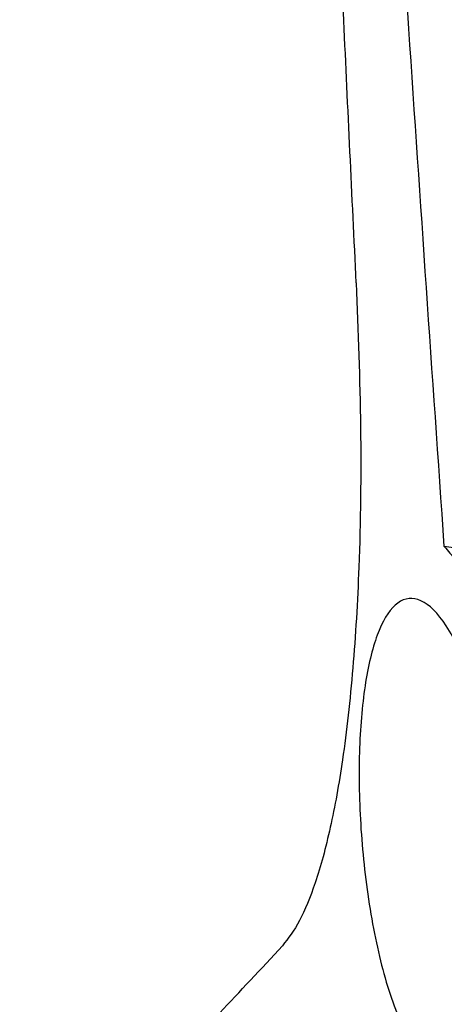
# Model space of a CAD drawing. Header units: millimetres. Extents: x -0.387 to 0.594, y -0.166 to 0.447.
# Tile 59 of 109: x 0.1745 to 0.18306, y 0.08807 to 0.10793. Entities that reach past the tile are written whole.
import ezdxf

# ---------------------------------------------------------------- set-up
doc = ezdxf.new("R2010")
doc.units = ezdxf.units.MM
doc.layers.add('FORMAT', color=7, linetype='Continuous')

msp = doc.modelspace()

# ---------------------------------------------------------------- linework, layer by layer
at = {"layer": 'FORMAT', "color": 7, "linetype": 'Continuous', "lineweight": 25}
for points, knots in [([(0.181285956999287, 0.1026200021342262), (0.181201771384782, 0.104382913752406), (0.1809492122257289, 0.1096716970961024), (0.1805656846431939, 0.1184940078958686), (0.1801823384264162, 0.1285460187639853), (0.1798690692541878, 0.1380611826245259), (0.1797176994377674, 0.1440453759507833), (0.1796420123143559, 0.1470375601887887)], [0, 0, 0, 0, 0.1192315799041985, 0.3576980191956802, 0.5961976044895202, 0.7980928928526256, 1, 1, 1, 1]), ([(0.1830605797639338, 0.0973065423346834), (0.1825790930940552, 0.1042680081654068), (0.1816159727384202, 0.1181930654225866), (0.1808346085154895, 0.1346582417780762), (0.1805022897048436, 0.1441566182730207), (0.1804140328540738, 0.1466791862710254)], [0, 0, 0, 0, 0.4233642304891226, 0.8468577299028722, 1, 1, 1, 1]), ([(0.181285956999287, 0.1026200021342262), (0.1813231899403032, 0.1016437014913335), (0.1813976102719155, 0.0996922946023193), (0.181363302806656, 0.0970747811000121), (0.1812320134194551, 0.0948249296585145), (0.1810349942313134, 0.093053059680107), (0.1807729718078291, 0.0915994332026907), (0.1804776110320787, 0.090511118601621), (0.1801491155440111, 0.0897053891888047), (0.1799156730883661, 0.0894000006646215), (0.1797989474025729, 0.0892473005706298)], [0, 0, 0, 0, 0.1669297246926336, 0.3336552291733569, 0.4618484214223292, 0.5899032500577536, 0.6982943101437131, 0.8066183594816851, 0.90330548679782, 1, 1, 1, 1]), ([(0.1830605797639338, 0.0973065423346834), (0.1831364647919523, 0.0972163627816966), (0.1832692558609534, 0.0970585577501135), (0.1834570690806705, 0.0967597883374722), (0.1836247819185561, 0.0964502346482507), (0.1837900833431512, 0.0960950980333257), (0.1839484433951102, 0.0957035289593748), (0.1840978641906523, 0.0952811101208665), (0.1842380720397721, 0.0948296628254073), (0.1843701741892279, 0.0943428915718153), (0.1844834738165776, 0.0938607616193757), (0.1846079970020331, 0.0932517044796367), (0.1847077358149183, 0.0926511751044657), (0.1847881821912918, 0.0920255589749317), (0.1848386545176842, 0.0915371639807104), (0.1848775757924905, 0.0910347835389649), (0.1849034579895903, 0.0905277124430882), (0.1849153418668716, 0.0900268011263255), (0.18491338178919, 0.0895380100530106), (0.1848979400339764, 0.0890621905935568), (0.184868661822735, 0.0885961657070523), (0.184825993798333, 0.0881503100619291), (0.1847709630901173, 0.087729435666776), (0.1847042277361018, 0.0873337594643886), (0.1846252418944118, 0.0869604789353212), (0.1845346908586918, 0.0866139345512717), (0.1844337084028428, 0.0862980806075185), (0.184322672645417, 0.0860134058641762), (0.18420179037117, 0.0857621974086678), (0.1840901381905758, 0.085574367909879), (0.1840180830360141, 0.0854786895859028), (0.1839913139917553, 0.0854431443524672)], [0, 0, 0, 0, 0.0484450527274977, 0.0847739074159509, 0.1213568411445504, 0.1587509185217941, 0.1964302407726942, 0.2323318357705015, 0.2684968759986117, 0.3055152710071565, 0.3428387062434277, 0.3722998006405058, 0.4317555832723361, 0.4619795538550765, 0.4935743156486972, 0.525384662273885, 0.557881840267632, 0.5906191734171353, 0.6222148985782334, 0.6540321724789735, 0.6865446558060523, 0.7192952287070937, 0.7508723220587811, 0.7826607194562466, 0.8151021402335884, 0.8477633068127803, 0.8803145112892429, 0.9130771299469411, 0.946489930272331, 0.9801205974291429, 1, 1, 1, 1]), ([(0.185993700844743, 0.0967995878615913), (0.1855040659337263, 0.0968937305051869), (0.1845242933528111, 0.0970821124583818), (0.1835486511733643, 0.0972317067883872), (0.1830605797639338, 0.0973065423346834)], [0, 0, 0, 0, 0.4997434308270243, 0.9999999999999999, 0.9999999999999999, 0.9999999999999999, 0.9999999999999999]), ([(0.1841237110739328, 0.0924230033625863), (0.1841900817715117, 0.0918222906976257), (0.184313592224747, 0.0907044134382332), (0.1842546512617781, 0.0891347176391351), (0.1840514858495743, 0.0879023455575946), (0.1837120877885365, 0.0870284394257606), (0.1832697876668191, 0.0866090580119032), (0.1827672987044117, 0.0867284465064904), (0.1822650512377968, 0.0874181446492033), (0.1818289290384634, 0.0886108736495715), (0.1815126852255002, 0.0901391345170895), (0.1813453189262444, 0.0917875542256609), (0.1813324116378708, 0.0933578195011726), (0.1814661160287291, 0.0946981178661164), (0.1817333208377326, 0.0956948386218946), (0.1821168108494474, 0.0962545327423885), (0.1825895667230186, 0.0962991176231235), (0.1831079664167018, 0.0957844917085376), (0.1836032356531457, 0.0947360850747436), (0.1839456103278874, 0.093516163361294), (0.1840798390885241, 0.0926922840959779), (0.1841237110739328, 0.0924230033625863)], [0, 0, 0, 0, 0.058649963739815, 0.1091427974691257, 0.159058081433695, 0.2102218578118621, 0.2637035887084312, 0.3195557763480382, 0.3767716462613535, 0.4337374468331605, 0.4890543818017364, 0.542180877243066, 0.5935101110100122, 0.6440371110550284, 0.6949557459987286, 0.7473317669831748, 0.8018111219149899, 0.8583107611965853, 0.9157944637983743, 0.9724778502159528, 1, 1, 1, 1]), ([(0.1745702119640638, 0.0836391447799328), (0.1745700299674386, 0.0836389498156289), (0.1745033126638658, 0.0835674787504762), (0.1747099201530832, 0.083789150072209), (0.1751052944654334, 0.0842132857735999), (0.1755439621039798, 0.0846838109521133), (0.1761032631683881, 0.0852836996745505), (0.1767867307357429, 0.0860167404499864), (0.1775943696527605, 0.0868829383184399), (0.1785742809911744, 0.0879338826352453), (0.1793662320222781, 0.0887832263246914), (0.1797989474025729, 0.0892473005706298)], [0, 0, 0, 0, 0.0005859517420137, 0.214801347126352, 0.3223763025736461, 0.430723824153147, 0.5391995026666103, 0.6484472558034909, 0.7580689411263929, 0.8678109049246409, 1, 1, 1, 1])]:
    msp.add_open_spline(points, degree=3, knots=knots, dxfattribs=at)

doc.saveas('drawing.dxf')
